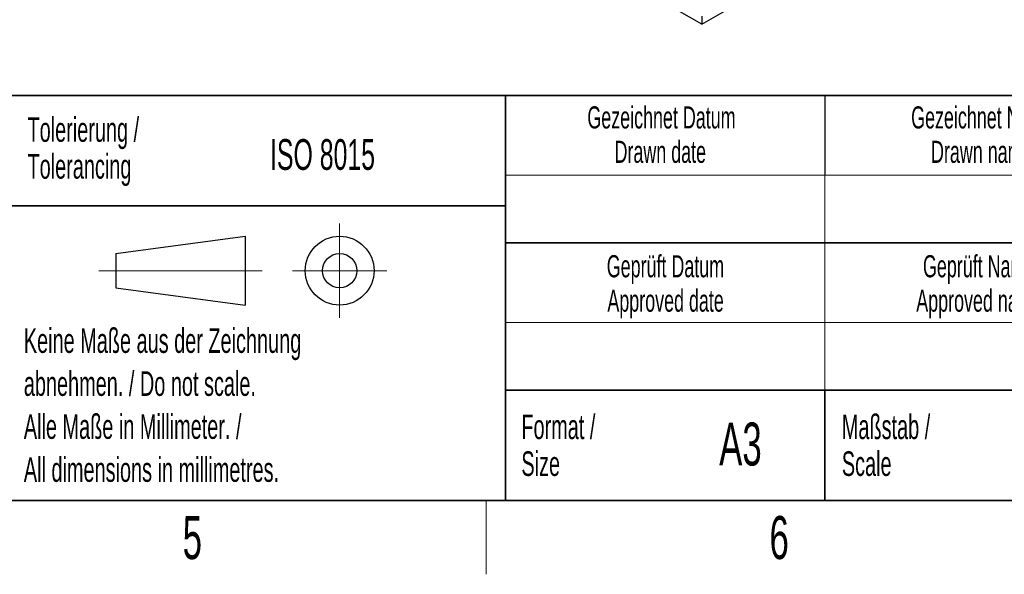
# Model space of a CAD drawing. Header units: millimetres. Extents: x 5 to 418, y 2 to 292.
# Tile 8 of 17: x 227 to 307, y 6 to 51. Entities that reach past the tile are written whole.
import ezdxf

# ---------------------------------------------------------------- set-up
doc = ezdxf.new("R2010")
doc.units = ezdxf.units.MM
doc.layers.add('SLD-0', color=7, linetype='Continuous')
doc.styles.add('SLDTEXTSTYLE0', font='TXT', dxfattribs={"width": 0.605})

msp = doc.modelspace()

# ---------------------------------------------------------------- linework, layer by layer
at = {"color": 7, "linetype": 'Continuous', "lineweight": 25}
for p, q in [((282.3023, 50.7832), (268.7811, 58.5888)), ((282.3023, 50.7832), (288.1006, 54.1304)), ((282.3023, 51.4364), (282.3023, 50.7832))]:
    msp.add_line(p, q, dxfattribs=at)
at = {"layer": 'SLD-0', "lineweight": 35}
for p, q in [((225.6167, 45), (266.3305, 45)), ((266.3305, 12), (266.3305, 45)), ((266.3305, 45), (266.3305, 12)), ((318, 45), (266.3305, 45)), ((225.6167, 36), (266.3305, 36)), ((266.3305, 33), (318, 33)), ((266.3305, 21), (318, 21)), ((292.3305, 21), (292.3305, 12)), ((26, 12), (408, 12)), ((225.6167, 12), (266.3305, 12)), ((266.3305, 12), (318, 12))]:
    msp.add_line(p, q, dxfattribs=at)
at = {"layer": 'SLD-0'}
msp.add_line((292.3305, 45), (292.3305, 38.5), dxfattribs=at)
at = {"layer": 'SLD-0', "lineweight": 18}
for p, q in [((266.3305, 38.5), (318, 38.5)), ((292.3305, 38.5), (292.3305, 33)), ((252.8396, 34.5746), (252.8396, 26.8746)), ((292.3305, 33), (292.3305, 26.5)), ((233.2396, 30.7246), (246.5396, 30.7246)), ((248.9896, 30.7246), (256.6896, 30.7246)), ((266.3305, 26.5), (318, 26.5)), ((292.3305, 26.5), (292.3305, 21)), ((264.75, 6), (264.75, 12))]:
    msp.add_line(p, q, dxfattribs=at)
at = {"layer": 'SLD-0', "lineweight": 25}
for p, q in [((234.6396, 32.1246), (245.1396, 33.5246)), ((245.1396, 33.5246), (245.1396, 27.9246)), ((234.6396, 32.1246), (234.6396, 29.3246)), ((234.6396, 29.3246), (245.1396, 27.9246))]:
    msp.add_line(p, q, dxfattribs=at)
for radius in [2.8, 1.4]:
    msp.add_circle((252.8396, 30.7246), radius, dxfattribs=at)

# ---------------------------------------------------------------- texts
at = {"layer": 'SLD-0', "style": 'SLDTEXTSTYLE0'}
for s, insert, char_height, attachment_point in [('Gezeichnet Datum', (279.0254, 44.1039), 1.8, 2), ('Gezeichnet Name', (305.1708, 44.1039), 1.8, 2), ('Tolerierung /', (227.4391, 43.2172), 2, 1), ('ISO 8015', (247.1716, 41.4342), 2.5, 1), ('Drawn date', (278.9303, 41.3039), 1.8, 2), ('Drawn name', (305.0871, 41.3039), 1.8, 2), ('Tolerancing', (227.4391, 40.2172), 2, 1), ('Geprüft Datum', (279.3494, 31.9851), 1.8, 2), ('Geprüft Name', (304.8762, 31.9851), 1.8, 2), ('Approved date', (279.362, 29.1851), 1.8, 2), ('Approved name', (304.9003, 29.1851), 1.8, 2), ('Keine Maße aus der Zeichnung', (227.1404, 26.0307), 2, 1), ('abnehmen. / Do not scale.', (227.1404, 22.5307), 2, 1), ('Alle Maße in Millimeter. /', (227.1404, 19.0307), 2, 1), ('Format /', (267.6251, 19.0116), 2, 1), ('Maßstab /', (293.7029, 19.0116), 2, 1), ('A3', (285.4515, 18.3609), 3.5, 2), ('Size', (267.6251, 16.0116), 2, 1), ('Scale', (293.7029, 16.0116), 2, 1), ('All dimensions in millimetres.', (227.1404, 15.5307), 2, 1), ('5', (240.8527, 10.743), 3.5, 2), ('6', (288.6027, 10.743), 3.5, 2)]:
    msp.add_mtext(s, dxfattribs=dict(at, insert=insert, char_height=char_height, attachment_point=attachment_point))

doc.saveas('drawing.dxf')
